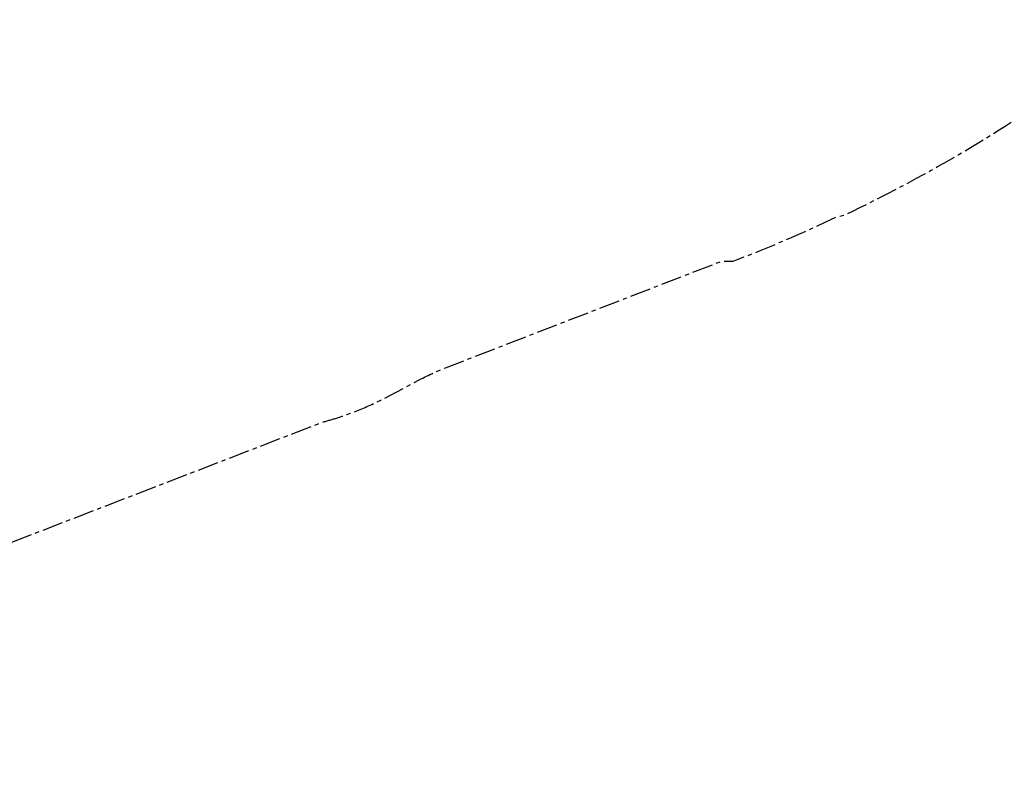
# Model space of a CAD drawing. Header units: feet. Extents: x 2087242 to 2092707, y 861919 to 865997.
# Tile 2 of 39: x 2089281 to 2091054, y 861919 to 863268. Entities that reach past the tile are written whole.
import ezdxf

# ---------------------------------------------------------------- set-up
doc = ezdxf.new("R2010")
doc.units = ezdxf.units.FT
doc.header["$LTSCALE"] = 30
doc.header["$MEASUREMENT"] = 0
doc.linetypes.add('CENTER', pattern=[2, 1.25, -0.25, 0.25, -0.25])
doc.layers.add('P-CL', color=62, linetype='CENTER')

msp = doc.modelspace()

# ---------------------------------------------------------------- linework, layer by layer
at = {"layer": 'P-CL', "flags": 128}
msp.add_lwpolyline([(2088468.9, 861918.5), (2088488.6, 861932.3, -0.034581), (2088500.5, 861939.4), (2088534.6, 861956.7, 0.029421), (2088585.3, 861986.4, -0.0007), (2088592.2, 861991, -0.04037), (2088620.4, 862006.6), (2088639.4, 862015.2, 0.033657), (2088663.1, 862027.9, -0.002782), (2088691.2, 862045.2, 0.092902), (2088704.9, 862057.5), (2088705.5, 862058.4, -0.096114), (2088719.7, 862071, -0.011728), (2088841.2, 862139.2, -0.035174), (2088866.9, 862150.6), (2088890.1, 862159, 0.028803), (2088911.3, 862168.1, -0.00652), (2088980.9, 862201.7, 0.028803), (2089001.2, 862212.6), (2089022.2, 862225.6, -0.035174), (2089047.2, 862238.6, -0.010609), (2089163.7, 862286.5), (2089816.9, 862538.8, -0.028024), (2089842.7, 862547.1, 0.028024), (2089870.2, 862556), (2089887.9, 862562.8, 0.028632), (2089935.7, 862584.5), (2090000.5, 862618.5, -0.028632), (2090052.6, 862642.1), (2090546.1, 862832.8), (2090566, 862832.4, 0.018361), (2090753.3, 862912.7), (2090768.1, 862916.4, 0.041427), (2091164.7, 863148.6), (2091176, 863169.2, 0.011593), (2091291.7, 863256.9), (2091269.3, 863284.9, 0.006755), (2091326.4, 863331.7), (2091341.8, 863344.9), (2091345.9, 863348.4, 0.023243), (2091479.3, 863475.2), (2091494.5, 863491, 0.05935), (2091508.7, 863509.9), (2091509.7, 863511.5, -0.05935), (2091523.9, 863530.4), (2091538.6, 863545.8), (2091546.9, 863546), (2091557.2, 863556.9)], format="xyb", dxfattribs=at)

doc.saveas('drawing.dxf')
